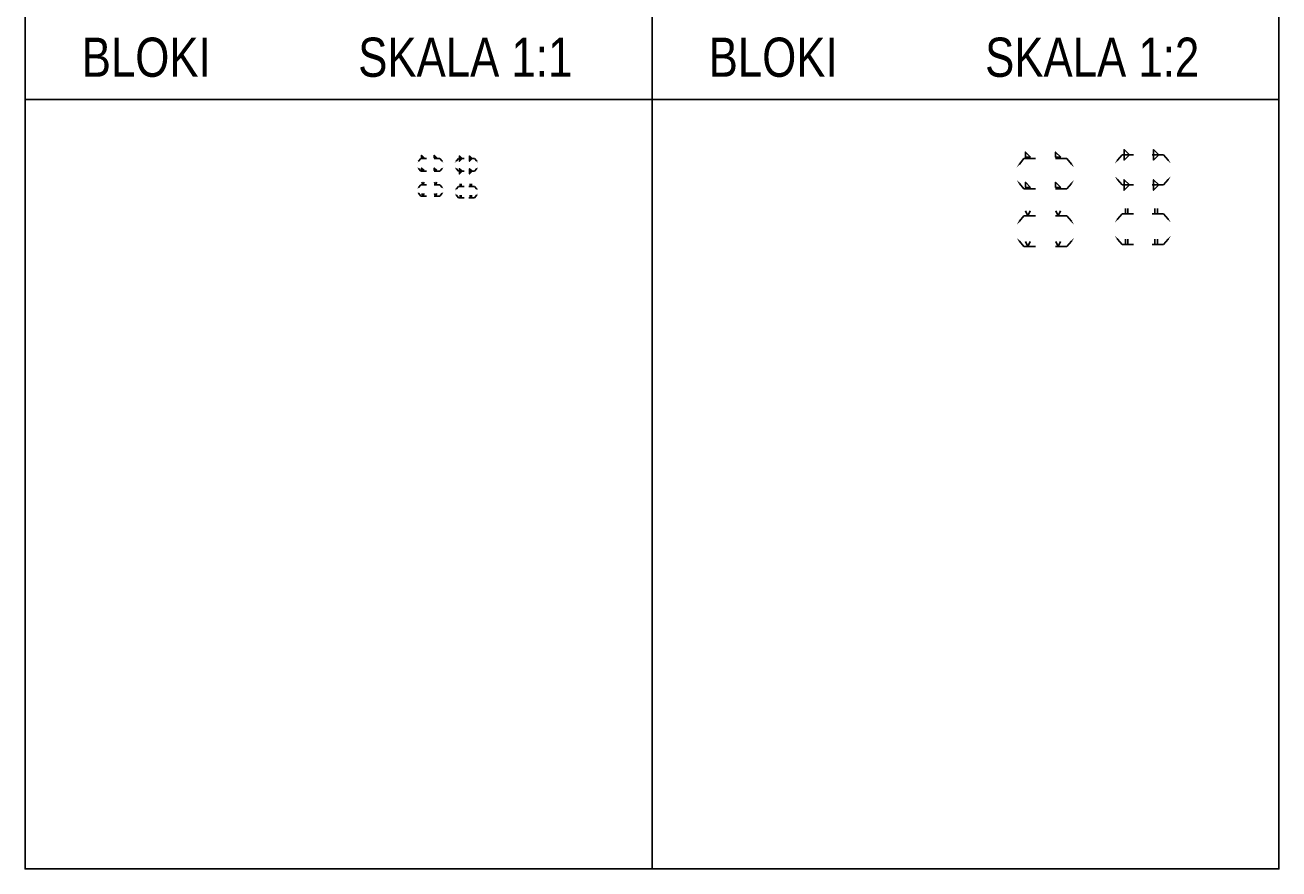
# Model space of a CAD drawing. Header units: millimetres. Extents: x -13852 to 21557, y -10038 to 8820.
# Tile 2 of 42: x -13852 to -12891, y 7509 to 8155. Entities that reach past the tile are written whole.
import ezdxf
from ezdxf import colors
from ezdxf.entities.mleader import LeaderData, LeaderLine
from ezdxf.math import Vec2, Vec3

# ---------------------------------------------------------------- set-up
doc = ezdxf.new("R2010")
doc.units = ezdxf.units.MM
doc.layers.add('DIM', color=243, linetype='Continuous')
doc.styles.add('ARIAL', font='arial.ttf')
doc.styles.get("Standard").update_dxf_attribs({"font": 'arial.ttf'})

msp = doc.modelspace()

# ---------------------------------------------------------------- linework, layer by layer
at = {"layer": 'DIM'}
for p, q in [((-13851.621, 8097.993), (-13371.501, 8097.993)), ((-13371.501, 8097.993), (-12891.381, 8097.993)), ((-13546.983, 8032.858), (-13547.884, 8034.858)), ((-13546.983, 8032.858), (-13546.082, 8034.858)), ((-13537.227, 8032.858), (-13538.127, 8034.858)), ((-13537.227, 8032.858), (-13536.326, 8034.858)), ((-13518.46, 8031.569), (-13518.46, 8033.569)), ((-13517.559, 8031.569), (-13517.559, 8033.569)), ((-13510.708, 8031.569), (-13510.708, 8033.569)), ((-13509.807, 8031.569), (-13509.807, 8033.569)), ((-13546.983, 8024.186), (-13547.884, 8026.186)), ((-13546.983, 8024.186), (-13546.082, 8026.186)), ((-13537.227, 8024.186), (-13538.127, 8026.186)), ((-13537.227, 8024.186), (-13536.326, 8026.186)), ((-13518.46, 8022.897), (-13518.46, 8024.897)), ((-13517.559, 8022.897), (-13517.559, 8024.897)), ((-13510.708, 8022.897), (-13510.708, 8024.897)), ((-13509.807, 8022.897), (-13509.807, 8024.897)), ((-13083.579, 8008.968), (-13085.381, 8012.968)), ((-13083.579, 8008.968), (-13081.777, 8012.968)), ((-13060.435, 8008.968), (-13062.237, 8012.968)), ((-13060.435, 8008.968), (-13058.633, 8012.968)), ((-13008.842, 8010.59), (-13008.842, 8014.59)), ((-13007.041, 8010.59), (-13007.041, 8014.59)), ((-12986.299, 8010.59), (-12986.299, 8014.59)), ((-12984.497, 8010.59), (-12984.497, 8014.59)), ((-13083.579, 7985.415), (-13085.381, 7989.415)), ((-13083.579, 7985.415), (-13081.777, 7989.415)), ((-13060.435, 7985.415), (-13062.237, 7989.415)), ((-13060.435, 7985.415), (-13058.633, 7989.415)), ((-13008.842, 7987.037), (-13008.842, 7991.037)), ((-13007.041, 7987.037), (-13007.041, 7991.037)), ((-12986.299, 7987.037), (-12986.299, 7991.037)), ((-12984.497, 7987.037), (-12984.497, 7991.037))]:
    msp.add_line(p, q, dxfattribs=at)
for points in [[(-13851.621, 8164.194), (-13371.501, 8164.194), (-13371.501, 7508.803), (-13851.621, 7508.803)], [(-13371.501, 8164.194), (-12891.381, 8164.194), (-12891.381, 7508.803), (-13371.501, 7508.803)]]:
    msp.add_lwpolyline(points, close=True, dxfattribs=at)
for points in [[(-13081.553, 8053.889), (-13085.553, 8053.889), (-13085.553, 8057.889), (-13081.553, 8053.889)], [(-13058.409, 8053.889), (-13062.409, 8053.889), (-13062.409, 8057.889), (-13058.409, 8053.889)], [(-13005.932, 8055.766), (-13009.932, 8055.766), (-13009.932, 8059.766), (-13005.932, 8055.766)], [(-12983.389, 8055.766), (-12987.389, 8055.766), (-12987.389, 8059.766), (-12983.389, 8055.766)], [(-13545.97, 8053.372), (-13547.97, 8053.372), (-13547.97, 8055.372), (-13545.97, 8053.372)], [(-13536.213, 8053.372), (-13538.213, 8053.372), (-13538.213, 8055.372), (-13536.213, 8053.372)], [(-13517.005, 8052.856), (-13519.005, 8052.856), (-13519.005, 8054.856), (-13517.005, 8052.856)], [(-13517.005, 8052.856), (-13519.005, 8052.856), (-13519.005, 8050.856), (-13517.005, 8052.856)], [(-13509.253, 8052.856), (-13511.253, 8052.856), (-13511.253, 8054.856), (-13509.253, 8052.856)], [(-13509.253, 8052.856), (-13511.253, 8052.856), (-13511.253, 8050.856), (-13509.253, 8052.856)], [(-13005.932, 8055.766), (-13009.932, 8055.766), (-13009.932, 8051.766), (-13005.932, 8055.766)], [(-12983.389, 8055.766), (-12987.389, 8055.766), (-12987.389, 8051.766), (-12983.389, 8055.766)], [(-13545.97, 8043.614), (-13547.97, 8043.614), (-13547.97, 8045.614), (-13545.97, 8043.614)], [(-13536.213, 8043.614), (-13538.213, 8043.614), (-13538.213, 8045.614), (-13536.213, 8043.614)], [(-13517.005, 8043.097), (-13519.005, 8043.097), (-13519.005, 8045.097), (-13517.005, 8043.097)], [(-13517.005, 8043.097), (-13519.005, 8043.097), (-13519.005, 8041.097), (-13517.005, 8043.097)], [(-13509.253, 8043.097), (-13511.253, 8043.097), (-13511.253, 8045.097), (-13509.253, 8043.097)], [(-13509.253, 8043.097), (-13511.253, 8043.097), (-13511.253, 8041.097), (-13509.253, 8043.097)], [(-13081.553, 8030.771), (-13085.553, 8030.771), (-13085.553, 8034.771), (-13081.553, 8030.771)], [(-13058.409, 8030.771), (-13062.409, 8030.771), (-13062.409, 8034.771), (-13058.409, 8030.771)], [(-13005.932, 8032.648), (-13009.932, 8032.648), (-13009.932, 8036.648), (-13005.932, 8032.648)], [(-13005.932, 8032.648), (-13009.932, 8032.648), (-13009.932, 8028.648), (-13005.932, 8032.648)], [(-12983.389, 8032.648), (-12987.389, 8032.648), (-12987.389, 8036.648), (-12983.389, 8032.648)], [(-12983.389, 8032.648), (-12987.389, 8032.648), (-12987.389, 8028.648), (-12983.389, 8032.648)]]:
    msp.add_lwpolyline(points, dxfattribs=at)

# ---------------------------------------------------------------- texts
at = {"style": 'ARIAL', "width": 0.8}
for s, p in [('BLOKI', (-13808.215, 8115.511)), ('SKALA 1:1', (-13596.507, 8115.511)), ('BLOKI', (-13328.095, 8115.511)), ('SKALA 1:2', (-13116.387, 8115.511))]:
    msp.add_text(s, height=30, dxfattribs=at).set_placement(p)

# ---------------------------------------------------------------- leaders
at = {"layer": 'DIM'}
ml = msp.add_multileader_mtext('Standard', dxfattribs=at)
ml.set_content('')
ml.set_leader_properties(color=256, linetype='ByLayer', lineweight=-1)
ml.build(insert=Vec2(0, 0))
ml.multileader.update_dxf_attribs({"has_dogleg": 0, "text_right_attachment_type": 6, "dogleg_length": 0, "arrow_head_size": 1.6})
ctx = ml.context
ctx.base_point, ctx.char_height, ctx.arrow_head_size, ctx.landing_gap_size, ctx.plane_origin, ctx.plane_x_axis, ctx.plane_y_axis = Vec3(-13544.098, 8052.856), 0.018, 1.6, 0.009, Vec3(-13553.87, 8048.65), Vec3(1, 0, 0), Vec3(0, 1, 0)
ctx.right_attachment = 6
notes = []
notes.append((ctx, [(0, (1, 1, 0), (-13544.098, 8052.856), (1, 0), 0, [(0, [(-13551.267, 8049.544), (-13548.509, 8052.856)], 0, [])])]))
ctx.mtext, ml.multileader.dxf.content_type = None, 0
ml = msp.add_multileader_mtext('Standard', dxfattribs=at)
ml.set_content('')
ml.set_leader_properties(color=256, linetype='ByLayer', lineweight=-1)
ml.build(insert=Vec2(0, 0))
ml.multileader.update_dxf_attribs({"has_dogleg": 0, "text_right_attachment_type": 6, "dogleg_length": 0, "arrow_head_size": 1.6})
ctx = ml.context
ctx.base_point, ctx.char_height, ctx.arrow_head_size, ctx.landing_gap_size, ctx.plane_origin, ctx.plane_x_axis, ctx.plane_y_axis = Vec3(-13538.31, 8052.856), 0.018, 1.6, 0.009, Vec3(-13528.537, 8048.65), Vec3(1, 0, 0), Vec3(0, 1, 0)
ctx.right_attachment = 6
notes.append((ctx, [(0, (1, 1, 0), (-13538.31, 8052.856), (1, 0), 0, [(0, [(-13531.141, 8049.544), (-13533.898, 8052.856)], 0, [])])]))
ctx.mtext, ml.multileader.dxf.content_type = None, 0
ml = msp.add_multileader_mtext('Standard', dxfattribs=at)
ml.set_content('')
ml.set_leader_properties(color=256, linetype='ByLayer', lineweight=-1)
ml.build(insert=Vec2(0, 0))
ml.multileader.update_dxf_attribs({"has_dogleg": 0, "text_right_attachment_type": 6, "dogleg_length": 0, "arrow_head_size": 1.6})
ctx = ml.context
ctx.base_point, ctx.char_height, ctx.arrow_head_size, ctx.landing_gap_size, ctx.plane_origin, ctx.plane_x_axis, ctx.plane_y_axis = Vec3(-13515.377, 8052.856), 0.018, 1.6, 0.009, Vec3(-13525.149, 8048.65), Vec3(1, 0, 0), Vec3(0, 1, 0)
ctx.right_attachment = 6
notes.append((ctx, [(0, (1, 1, 0), (-13515.377, 8052.856), (1, 0), 0, [(0, [(-13522.546, 8049.544), (-13519.788, 8052.856)], 0, [])])]))
ctx.mtext, ml.multileader.dxf.content_type = None, 0
ml = msp.add_multileader_mtext('Standard', dxfattribs=at)
ml.set_content('')
ml.set_leader_properties(color=256, linetype='ByLayer', lineweight=-1)
ml.build(insert=Vec2(0, 0))
ml.multileader.update_dxf_attribs({"has_dogleg": 0, "text_right_attachment_type": 6, "dogleg_length": 0, "arrow_head_size": 1.6})
ctx = ml.context
ctx.base_point, ctx.char_height, ctx.arrow_head_size, ctx.landing_gap_size, ctx.plane_origin, ctx.plane_x_axis, ctx.plane_y_axis = Vec3(-13511.811, 8052.856), 0.018, 1.6, 0.009, Vec3(-13502.039, 8048.65), Vec3(1, 0, 0), Vec3(0, 1, 0)
ctx.right_attachment = 6
notes.append((ctx, [(0, (1, 1, 0), (-13511.811, 8052.856), (1, 0), 0, [(0, [(-13504.642, 8049.544), (-13507.4, 8052.856)], 0, [])])]))
ctx.mtext, ml.multileader.dxf.content_type = None, 0
ml = msp.add_multileader_mtext('Standard', dxfattribs=at)
ml.set_content('')
ml.set_leader_properties(color=256, linetype='ByLayer', lineweight=-1)
ml.build(insert=Vec2(0, 0))
ml.multileader.update_dxf_attribs({"has_dogleg": 0, "text_right_attachment_type": 6, "dogleg_length": 0, "arrow_head_size": 3.2})
ctx = ml.context
ctx.base_point, ctx.char_height, ctx.arrow_head_size, ctx.landing_gap_size, ctx.plane_origin, ctx.plane_x_axis, ctx.plane_y_axis = Vec3(-13077.81, 8052.856), 0.036, 3.2, 0.018, Vec3(-13097.354, 8044.444), Vec3(1, 0, 0), Vec3(0, 1, 0)
ctx.right_attachment = 6
notes.append((ctx, [(0, (1, 1, 0), (-13077.81, 8052.856), (1, 0), 0, [(0, [(-13092.148, 8046.232), (-13086.632, 8052.856)], 0, [])])]))
ctx.mtext, ml.multileader.dxf.content_type = None, 0
ml = msp.add_multileader_mtext('Standard', dxfattribs=at)
ml.set_content('')
ml.set_leader_properties(color=256, linetype='ByLayer', lineweight=-1)
ml.build(insert=Vec2(0, 0))
ml.multileader.update_dxf_attribs({"has_dogleg": 0, "text_right_attachment_type": 6, "dogleg_length": 0, "arrow_head_size": 3.2})
ctx = ml.context
ctx.base_point, ctx.char_height, ctx.arrow_head_size, ctx.landing_gap_size, ctx.plane_origin, ctx.plane_x_axis, ctx.plane_y_axis = Vec3(-13062.601, 8052.856), 0.036, 3.2, 0.018, Vec3(-13043.056, 8044.444), Vec3(1, 0, 0), Vec3(0, 1, 0)
ctx.right_attachment = 6
notes.append((ctx, [(0, (1, 1, 0), (-13062.601, 8052.856), (1, 0), 0, [(0, [(-13048.263, 8046.232), (-13053.779, 8052.856)], 0, [])])]))
ctx.mtext, ml.multileader.dxf.content_type = None, 0
ml = msp.add_multileader_mtext('Standard', dxfattribs=at)
ml.set_content('')
ml.set_leader_properties(color=256, linetype='ByLayer', lineweight=-1)
ml.build(insert=Vec2(0, 0))
ml.multileader.update_dxf_attribs({"has_dogleg": 0, "text_right_attachment_type": 6, "dogleg_length": 0, "arrow_head_size": 3.2})
ctx = ml.context
ctx.base_point, ctx.char_height, ctx.arrow_head_size, ctx.landing_gap_size, ctx.plane_origin, ctx.plane_x_axis, ctx.plane_y_axis = Vec3(-13002.676, 8055.766), 0.036, 3.2, 0.018, Vec3(-13022.221, 8047.354), Vec3(1, 0, 0), Vec3(0, 1, 0)
ctx.right_attachment = 6
notes.append((ctx, [(0, (1, 1, 0), (-13002.676, 8055.766), (1, 0), 0, [(0, [(-13017.014, 8049.143), (-13011.499, 8055.766)], 0, [])])]))
ctx.mtext, ml.multileader.dxf.content_type = None, 0
ml = msp.add_multileader_mtext('Standard', dxfattribs=at)
ml.set_content('')
ml.set_leader_properties(color=256, linetype='ByLayer', lineweight=-1)
ml.build(insert=Vec2(0, 0))
ml.multileader.update_dxf_attribs({"has_dogleg": 0, "text_right_attachment_type": 6, "dogleg_length": 0, "arrow_head_size": 3.2})
ctx = ml.context
ctx.base_point, ctx.char_height, ctx.arrow_head_size, ctx.landing_gap_size, ctx.plane_origin, ctx.plane_x_axis, ctx.plane_y_axis = Vec3(-12988.505, 8055.766), 0.036, 3.2, 0.018, Vec3(-12968.961, 8047.354), Vec3(1, 0, 0), Vec3(0, 1, 0)
ctx.right_attachment = 6
notes.append((ctx, [(0, (1, 1, 0), (-12988.505, 8055.766), (1, 0), 0, [(0, [(-12974.167, 8049.143), (-12979.683, 8055.766)], 0, [])])]))
ctx.mtext, ml.multileader.dxf.content_type = None, 0
ml = msp.add_multileader_mtext('Standard', dxfattribs=at)
ml.set_content('')
ml.set_leader_properties(color=256, linetype='ByLayer', lineweight=-1)
ml.build(insert=Vec2(0, 0))
ml.multileader.update_dxf_attribs({"has_dogleg": 0, "text_right_attachment_type": 6, "dogleg_length": 0, "arrow_head_size": 1.6})
ctx = ml.context
ctx.base_point, ctx.char_height, ctx.arrow_head_size, ctx.landing_gap_size, ctx.plane_origin, ctx.plane_x_axis, ctx.plane_y_axis = Vec3(-13544.098, 8043.097), 0.018, 1.6, 0.009, Vec3(-13553.87, 8047.303), Vec3(1, 0, 0), Vec3(0, 1, 0)
ctx.right_attachment = 6
notes.append((ctx, [(0, (1, 1, 0), (-13544.098, 8043.097), (1, 0), 0, [(0, [(-13551.267, 8046.409), (-13548.509, 8043.097)], 0, [])])]))
ctx.mtext, ml.multileader.dxf.content_type = None, 0
ml = msp.add_multileader_mtext('Standard', dxfattribs=at)
ml.set_content('')
ml.set_leader_properties(color=256, linetype='ByLayer', lineweight=-1)
ml.build(insert=Vec2(0, 0))
ml.multileader.update_dxf_attribs({"has_dogleg": 0, "text_right_attachment_type": 6, "dogleg_length": 0, "arrow_head_size": 1.6})
ctx = ml.context
ctx.base_point, ctx.char_height, ctx.arrow_head_size, ctx.landing_gap_size, ctx.plane_origin, ctx.plane_x_axis, ctx.plane_y_axis = Vec3(-13538.31, 8043.097), 0.018, 1.6, 0.009, Vec3(-13528.537, 8047.303), Vec3(1, 0, 0), Vec3(0, 1, 0)
ctx.right_attachment = 6
notes.append((ctx, [(0, (1, 1, 0), (-13538.31, 8043.097), (1, 0), 0, [(0, [(-13531.141, 8046.409), (-13533.898, 8043.097)], 0, [])])]))
ctx.mtext, ml.multileader.dxf.content_type = None, 0
ml = msp.add_multileader_mtext('Standard', dxfattribs=at)
ml.set_content('')
ml.set_leader_properties(color=256, linetype='ByLayer', lineweight=-1)
ml.build(insert=Vec2(0, 0))
ml.multileader.update_dxf_attribs({"has_dogleg": 0, "text_right_attachment_type": 6, "dogleg_length": 0, "arrow_head_size": 1.6})
ctx = ml.context
ctx.base_point, ctx.char_height, ctx.arrow_head_size, ctx.landing_gap_size, ctx.plane_origin, ctx.plane_x_axis, ctx.plane_y_axis = Vec3(-13515.377, 8043.097), 0.018, 1.6, 0.009, Vec3(-13525.149, 8047.303), Vec3(1, 0, 0), Vec3(0, 1, 0)
ctx.right_attachment = 6
notes.append((ctx, [(0, (1, 1, 0), (-13515.377, 8043.097), (1, 0), 0, [(0, [(-13522.546, 8046.409), (-13519.788, 8043.097)], 0, [])])]))
ctx.mtext, ml.multileader.dxf.content_type = None, 0
ml = msp.add_multileader_mtext('Standard', dxfattribs=at)
ml.set_content('')
ml.set_leader_properties(color=256, linetype='ByLayer', lineweight=-1)
ml.build(insert=Vec2(0, 0))
ml.multileader.update_dxf_attribs({"has_dogleg": 0, "text_right_attachment_type": 6, "dogleg_length": 0, "arrow_head_size": 1.6})
ctx = ml.context
ctx.base_point, ctx.char_height, ctx.arrow_head_size, ctx.landing_gap_size, ctx.plane_origin, ctx.plane_x_axis, ctx.plane_y_axis = Vec3(-13511.811, 8043.097), 0.018, 1.6, 0.009, Vec3(-13502.039, 8047.303), Vec3(1, 0, 0), Vec3(0, 1, 0)
ctx.right_attachment = 6
notes.append((ctx, [(0, (1, 1, 0), (-13511.811, 8043.097), (1, 0), 0, [(0, [(-13504.642, 8046.409), (-13507.4, 8043.097)], 0, [])])]))
ctx.mtext, ml.multileader.dxf.content_type = None, 0
ml = msp.add_multileader_mtext('Standard', dxfattribs=at)
ml.set_content('')
ml.set_leader_properties(color=256, linetype='ByLayer', lineweight=-1)
ml.build(insert=Vec2(0, 0))
ml.multileader.update_dxf_attribs({"has_dogleg": 0, "text_right_attachment_type": 6, "dogleg_length": 0, "arrow_head_size": 3.2})
ctx = ml.context
ctx.base_point, ctx.char_height, ctx.arrow_head_size, ctx.landing_gap_size, ctx.plane_origin, ctx.plane_x_axis, ctx.plane_y_axis = Vec3(-13002.676, 8032.648), 0.036, 3.2, 0.018, Vec3(-13022.221, 8041.06), Vec3(1, 0, 0), Vec3(0, 1, 0)
ctx.right_attachment = 6
notes.append((ctx, [(0, (1, 1, 0), (-13002.676, 8032.648), (1, 0), 0, [(0, [(-13017.014, 8039.272), (-13011.499, 8032.648)], 0, [])])]))
ctx.mtext, ml.multileader.dxf.content_type = None, 0
ml = msp.add_multileader_mtext('Standard', dxfattribs=at)
ml.set_content('')
ml.set_leader_properties(color=256, linetype='ByLayer', lineweight=-1)
ml.build(insert=Vec2(0, 0))
ml.multileader.update_dxf_attribs({"has_dogleg": 0, "text_right_attachment_type": 6, "dogleg_length": 0, "arrow_head_size": 3.2})
ctx = ml.context
ctx.base_point, ctx.char_height, ctx.arrow_head_size, ctx.landing_gap_size, ctx.plane_origin, ctx.plane_x_axis, ctx.plane_y_axis = Vec3(-12988.505, 8032.648), 0.036, 3.2, 0.018, Vec3(-12968.961, 8041.06), Vec3(1, 0, 0), Vec3(0, 1, 0)
ctx.right_attachment = 6
notes.append((ctx, [(0, (1, 1, 0), (-12988.505, 8032.648), (1, 0), 0, [(0, [(-12974.167, 8039.272), (-12979.683, 8032.648)], 0, [])])]))
ctx.mtext, ml.multileader.dxf.content_type = None, 0
ml = msp.add_multileader_mtext('Standard', dxfattribs=at)
ml.set_content('')
ml.set_leader_properties(color=256, linetype='ByLayer', lineweight=-1)
ml.build(insert=Vec2(0, 0))
ml.multileader.update_dxf_attribs({"has_dogleg": 0, "text_right_attachment_type": 6, "dogleg_length": 0, "arrow_head_size": 1.6})
ctx = ml.context
ctx.base_point, ctx.char_height, ctx.arrow_head_size, ctx.landing_gap_size, ctx.plane_origin, ctx.plane_x_axis, ctx.plane_y_axis = Vec3(-13544.098, 8032.858), 0.018, 1.6, 0.009, Vec3(-13553.87, 8028.652), Vec3(1, 0, 0), Vec3(0, 1, 0)
ctx.right_attachment = 6
notes.append((ctx, [(0, (1, 1, 0), (-13544.098, 8032.858), (1, 0), 0, [(0, [(-13551.267, 8029.546), (-13548.509, 8032.858)], 0, [])])]))
ctx.mtext, ml.multileader.dxf.content_type = None, 0
ml = msp.add_multileader_mtext('Standard', dxfattribs=at)
ml.set_content('')
ml.set_leader_properties(color=256, linetype='ByLayer', lineweight=-1)
ml.build(insert=Vec2(0, 0))
ml.multileader.update_dxf_attribs({"has_dogleg": 0, "text_right_attachment_type": 6, "dogleg_length": 0, "arrow_head_size": 1.6})
ctx = ml.context
ctx.base_point, ctx.char_height, ctx.arrow_head_size, ctx.landing_gap_size, ctx.plane_origin, ctx.plane_x_axis, ctx.plane_y_axis = Vec3(-13538.31, 8032.858), 0.018, 1.6, 0.009, Vec3(-13528.537, 8028.652), Vec3(1, 0, 0), Vec3(0, 1, 0)
ctx.right_attachment = 6
notes.append((ctx, [(0, (1, 1, 0), (-13538.31, 8032.858), (1, 0), 0, [(0, [(-13531.141, 8029.546), (-13533.898, 8032.858)], 0, [])])]))
ctx.mtext, ml.multileader.dxf.content_type = None, 0
ml = msp.add_multileader_mtext('Standard', dxfattribs=at)
ml.set_content('')
ml.set_leader_properties(color=256, linetype='ByLayer', lineweight=-1)
ml.build(insert=Vec2(0, 0))
ml.multileader.update_dxf_attribs({"has_dogleg": 0, "text_right_attachment_type": 6, "dogleg_length": 0, "arrow_head_size": 1.6})
ctx = ml.context
ctx.base_point, ctx.char_height, ctx.arrow_head_size, ctx.landing_gap_size, ctx.plane_origin, ctx.plane_x_axis, ctx.plane_y_axis = Vec3(-13515.377, 8031.569), 0.018, 1.6, 0.009, Vec3(-13525.149, 8027.363), Vec3(1, 0, 0), Vec3(0, 1, 0)
ctx.right_attachment = 6
notes.append((ctx, [(0, (1, 1, 0), (-13515.377, 8031.569), (1, 0), 0, [(0, [(-13522.546, 8028.258), (-13519.788, 8031.569)], 0, [])])]))
ctx.mtext, ml.multileader.dxf.content_type = None, 0
ml = msp.add_multileader_mtext('Standard', dxfattribs=at)
ml.set_content('')
ml.set_leader_properties(color=256, linetype='ByLayer', lineweight=-1)
ml.build(insert=Vec2(0, 0))
ml.multileader.update_dxf_attribs({"has_dogleg": 0, "text_right_attachment_type": 6, "dogleg_length": 0, "arrow_head_size": 1.6})
ctx = ml.context
ctx.base_point, ctx.char_height, ctx.arrow_head_size, ctx.landing_gap_size, ctx.plane_origin, ctx.plane_x_axis, ctx.plane_y_axis = Vec3(-13511.811, 8031.569), 0.018, 1.6, 0.009, Vec3(-13502.039, 8027.363), Vec3(1, 0, 0), Vec3(0, 1, 0)
ctx.right_attachment = 6
notes.append((ctx, [(0, (1, 1, 0), (-13511.811, 8031.569), (1, 0), 0, [(0, [(-13504.642, 8028.258), (-13507.4, 8031.569)], 0, [])])]))
ctx.mtext, ml.multileader.dxf.content_type = None, 0
ml = msp.add_multileader_mtext('Standard', dxfattribs=at)
ml.set_content('')
ml.set_leader_properties(color=256, linetype='ByLayer', lineweight=-1)
ml.build(insert=Vec2(0, 0))
ml.multileader.update_dxf_attribs({"has_dogleg": 0, "text_right_attachment_type": 6, "dogleg_length": 0, "arrow_head_size": 3.2})
ctx = ml.context
ctx.base_point, ctx.char_height, ctx.arrow_head_size, ctx.landing_gap_size, ctx.plane_origin, ctx.plane_x_axis, ctx.plane_y_axis = Vec3(-13077.81, 8029.738), 0.036, 3.2, 0.018, Vec3(-13097.354, 8038.15), Vec3(1, 0, 0), Vec3(0, 1, 0)
ctx.right_attachment = 6
notes.append((ctx, [(0, (1, 1, 0), (-13077.81, 8029.738), (1, 0), 0, [(0, [(-13092.148, 8036.361), (-13086.632, 8029.738)], 0, [])])]))
ctx.mtext, ml.multileader.dxf.content_type = None, 0
ml = msp.add_multileader_mtext('Standard', dxfattribs=at)
ml.set_content('')
ml.set_leader_properties(color=256, linetype='ByLayer', lineweight=-1)
ml.build(insert=Vec2(0, 0))
ml.multileader.update_dxf_attribs({"has_dogleg": 0, "text_right_attachment_type": 6, "dogleg_length": 0, "arrow_head_size": 3.2})
ctx = ml.context
ctx.base_point, ctx.char_height, ctx.arrow_head_size, ctx.landing_gap_size, ctx.plane_origin, ctx.plane_x_axis, ctx.plane_y_axis = Vec3(-13062.601, 8029.738), 0.036, 3.2, 0.018, Vec3(-13043.056, 8038.15), Vec3(1, 0, 0), Vec3(0, 1, 0)
ctx.right_attachment = 6
notes.append((ctx, [(0, (1, 1, 0), (-13062.601, 8029.738), (1, 0), 0, [(0, [(-13048.263, 8036.361), (-13053.779, 8029.738)], 0, [])])]))
ctx.mtext, ml.multileader.dxf.content_type = None, 0
ml = msp.add_multileader_mtext('Standard', dxfattribs=at)
ml.set_content('')
ml.set_leader_properties(color=256, linetype='ByLayer', lineweight=-1)
ml.build(insert=Vec2(0, 0))
ml.multileader.update_dxf_attribs({"has_dogleg": 0, "text_right_attachment_type": 6, "dogleg_length": 0, "arrow_head_size": 1.6})
ctx = ml.context
ctx.base_point, ctx.char_height, ctx.arrow_head_size, ctx.landing_gap_size, ctx.plane_origin, ctx.plane_x_axis, ctx.plane_y_axis = Vec3(-13544.098, 8024.186), 0.018, 1.6, 0.009, Vec3(-13553.87, 8028.392), Vec3(1, 0, 0), Vec3(0, 1, 0)
ctx.right_attachment = 6
notes.append((ctx, [(0, (1, 1, 0), (-13544.098, 8024.186), (1, 0), 0, [(0, [(-13551.267, 8027.498), (-13548.509, 8024.186)], 0, [])])]))
ctx.mtext, ml.multileader.dxf.content_type = None, 0
ml = msp.add_multileader_mtext('Standard', dxfattribs=at)
ml.set_content('')
ml.set_leader_properties(color=256, linetype='ByLayer', lineweight=-1)
ml.build(insert=Vec2(0, 0))
ml.multileader.update_dxf_attribs({"has_dogleg": 0, "text_right_attachment_type": 6, "dogleg_length": 0, "arrow_head_size": 1.6})
ctx = ml.context
ctx.base_point, ctx.char_height, ctx.arrow_head_size, ctx.landing_gap_size, ctx.plane_origin, ctx.plane_x_axis, ctx.plane_y_axis = Vec3(-13538.31, 8024.186), 0.018, 1.6, 0.009, Vec3(-13528.537, 8028.392), Vec3(1, 0, 0), Vec3(0, 1, 0)
ctx.right_attachment = 6
notes.append((ctx, [(0, (1, 1, 0), (-13538.31, 8024.186), (1, 0), 0, [(0, [(-13531.141, 8027.498), (-13533.898, 8024.186)], 0, [])])]))
ctx.mtext, ml.multileader.dxf.content_type = None, 0
ml = msp.add_multileader_mtext('Standard', dxfattribs=at)
ml.set_content('')
ml.set_leader_properties(color=256, linetype='ByLayer', lineweight=-1)
ml.build(insert=Vec2(0, 0))
ml.multileader.update_dxf_attribs({"has_dogleg": 0, "text_right_attachment_type": 6, "dogleg_length": 0, "arrow_head_size": 1.6})
ctx = ml.context
ctx.base_point, ctx.char_height, ctx.arrow_head_size, ctx.landing_gap_size, ctx.plane_origin, ctx.plane_x_axis, ctx.plane_y_axis = Vec3(-13515.377, 8022.897), 0.018, 1.6, 0.009, Vec3(-13525.149, 8027.103), Vec3(1, 0, 0), Vec3(0, 1, 0)
ctx.right_attachment = 6
notes.append((ctx, [(0, (1, 1, 0), (-13515.377, 8022.897), (1, 0), 0, [(0, [(-13522.546, 8026.209), (-13519.788, 8022.897)], 0, [])])]))
ctx.mtext, ml.multileader.dxf.content_type = None, 0
ml = msp.add_multileader_mtext('Standard', dxfattribs=at)
ml.set_content('')
ml.set_leader_properties(color=256, linetype='ByLayer', lineweight=-1)
ml.build(insert=Vec2(0, 0))
ml.multileader.update_dxf_attribs({"has_dogleg": 0, "text_right_attachment_type": 6, "dogleg_length": 0, "arrow_head_size": 1.6})
ctx = ml.context
ctx.base_point, ctx.char_height, ctx.arrow_head_size, ctx.landing_gap_size, ctx.plane_origin, ctx.plane_x_axis, ctx.plane_y_axis = Vec3(-13511.811, 8022.897), 0.018, 1.6, 0.009, Vec3(-13502.039, 8027.103), Vec3(1, 0, 0), Vec3(0, 1, 0)
ctx.right_attachment = 6
notes.append((ctx, [(0, (1, 1, 0), (-13511.811, 8022.897), (1, 0), 0, [(0, [(-13504.642, 8026.209), (-13507.4, 8022.897)], 0, [])])]))
ctx.mtext, ml.multileader.dxf.content_type = None, 0
ml = msp.add_multileader_mtext('Standard', dxfattribs=at)
ml.set_content('')
ml.set_leader_properties(color=256, linetype='ByLayer', lineweight=-1)
ml.build(insert=Vec2(0, 0))
ml.multileader.update_dxf_attribs({"has_dogleg": 0, "text_right_attachment_type": 6, "dogleg_length": 0, "arrow_head_size": 3.2})
ctx = ml.context
ctx.base_point, ctx.char_height, ctx.arrow_head_size, ctx.landing_gap_size, ctx.plane_origin, ctx.plane_x_axis, ctx.plane_y_axis = Vec3(-13077.81, 8008.968), 0.036, 3.2, 0.018, Vec3(-13097.354, 8000.556), Vec3(1, 0, 0), Vec3(0, 1, 0)
ctx.right_attachment = 6
notes.append((ctx, [(0, (1, 1, 0), (-13077.81, 8008.968), (1, 0), 0, [(0, [(-13092.148, 8002.345), (-13086.632, 8008.968)], 0, [])])]))
ctx.mtext, ml.multileader.dxf.content_type = None, 0
ml = msp.add_multileader_mtext('Standard', dxfattribs=at)
ml.set_content('')
ml.set_leader_properties(color=256, linetype='ByLayer', lineweight=-1)
ml.build(insert=Vec2(0, 0))
ml.multileader.update_dxf_attribs({"has_dogleg": 0, "text_right_attachment_type": 6, "dogleg_length": 0, "arrow_head_size": 3.2})
ctx = ml.context
ctx.base_point, ctx.char_height, ctx.arrow_head_size, ctx.landing_gap_size, ctx.plane_origin, ctx.plane_x_axis, ctx.plane_y_axis = Vec3(-13062.601, 8008.968), 0.036, 3.2, 0.018, Vec3(-13043.056, 8000.556), Vec3(1, 0, 0), Vec3(0, 1, 0)
ctx.right_attachment = 6
notes.append((ctx, [(0, (1, 1, 0), (-13062.601, 8008.968), (1, 0), 0, [(0, [(-13048.263, 8002.345), (-13053.779, 8008.968)], 0, [])])]))
ctx.mtext, ml.multileader.dxf.content_type = None, 0
ml = msp.add_multileader_mtext('Standard', dxfattribs=at)
ml.set_content('')
ml.set_leader_properties(color=256, linetype='ByLayer', lineweight=-1)
ml.build(insert=Vec2(0, 0))
ml.multileader.update_dxf_attribs({"has_dogleg": 0, "text_right_attachment_type": 6, "dogleg_length": 0, "arrow_head_size": 3.2})
ctx = ml.context
ctx.base_point, ctx.char_height, ctx.arrow_head_size, ctx.landing_gap_size, ctx.plane_origin, ctx.plane_x_axis, ctx.plane_y_axis = Vec3(-13002.676, 8010.59), 0.036, 3.2, 0.018, Vec3(-13022.221, 8002.178), Vec3(1, 0, 0), Vec3(0, 1, 0)
ctx.right_attachment = 6
notes.append((ctx, [(0, (1, 1, 0), (-13002.676, 8010.59), (1, 0), 0, [(0, [(-13017.014, 8003.966), (-13011.499, 8010.59)], 0, [])])]))
ctx.mtext, ml.multileader.dxf.content_type = None, 0
ml = msp.add_multileader_mtext('Standard', dxfattribs=at)
ml.set_content('')
ml.set_leader_properties(color=256, linetype='ByLayer', lineweight=-1)
ml.build(insert=Vec2(0, 0))
ml.multileader.update_dxf_attribs({"has_dogleg": 0, "text_right_attachment_type": 6, "dogleg_length": 0, "arrow_head_size": 3.2})
ctx = ml.context
ctx.base_point, ctx.char_height, ctx.arrow_head_size, ctx.landing_gap_size, ctx.plane_origin, ctx.plane_x_axis, ctx.plane_y_axis = Vec3(-12988.505, 8010.59), 0.036, 3.2, 0.018, Vec3(-12968.961, 8002.178), Vec3(1, 0, 0), Vec3(0, 1, 0)
ctx.right_attachment = 6
notes.append((ctx, [(0, (1, 1, 0), (-12988.505, 8010.59), (1, 0), 0, [(0, [(-12974.167, 8003.966), (-12979.683, 8010.59)], 0, [])])]))
ctx.mtext, ml.multileader.dxf.content_type = None, 0
ml = msp.add_multileader_mtext('Standard', dxfattribs=at)
ml.set_content('')
ml.set_leader_properties(color=256, linetype='ByLayer', lineweight=-1)
ml.build(insert=Vec2(0, 0))
ml.multileader.update_dxf_attribs({"has_dogleg": 0, "text_right_attachment_type": 6, "dogleg_length": 0, "arrow_head_size": 3.2})
ctx = ml.context
ctx.base_point, ctx.char_height, ctx.arrow_head_size, ctx.landing_gap_size, ctx.plane_origin, ctx.plane_x_axis, ctx.plane_y_axis = Vec3(-13077.81, 7985.415), 0.036, 3.2, 0.018, Vec3(-13097.354, 7993.827), Vec3(1, 0, 0), Vec3(0, 1, 0)
ctx.right_attachment = 6
notes.append((ctx, [(0, (1, 1, 0), (-13077.81, 7985.415), (1, 0), 0, [(0, [(-13092.148, 7992.038), (-13086.632, 7985.415)], 0, [])])]))
ctx.mtext, ml.multileader.dxf.content_type = None, 0
ml = msp.add_multileader_mtext('Standard', dxfattribs=at)
ml.set_content('')
ml.set_leader_properties(color=256, linetype='ByLayer', lineweight=-1)
ml.build(insert=Vec2(0, 0))
ml.multileader.update_dxf_attribs({"has_dogleg": 0, "text_right_attachment_type": 6, "dogleg_length": 0, "arrow_head_size": 3.2})
ctx = ml.context
ctx.base_point, ctx.char_height, ctx.arrow_head_size, ctx.landing_gap_size, ctx.plane_origin, ctx.plane_x_axis, ctx.plane_y_axis = Vec3(-13062.601, 7985.415), 0.036, 3.2, 0.018, Vec3(-13043.056, 7993.827), Vec3(1, 0, 0), Vec3(0, 1, 0)
ctx.right_attachment = 6
notes.append((ctx, [(0, (1, 1, 0), (-13062.601, 7985.415), (1, 0), 0, [(0, [(-13048.263, 7992.038), (-13053.779, 7985.415)], 0, [])])]))
ctx.mtext, ml.multileader.dxf.content_type = None, 0
ml = msp.add_multileader_mtext('Standard', dxfattribs=at)
ml.set_content('')
ml.set_leader_properties(color=256, linetype='ByLayer', lineweight=-1)
ml.build(insert=Vec2(0, 0))
ml.multileader.update_dxf_attribs({"has_dogleg": 0, "text_right_attachment_type": 6, "dogleg_length": 0, "arrow_head_size": 3.2})
ctx = ml.context
ctx.base_point, ctx.char_height, ctx.arrow_head_size, ctx.landing_gap_size, ctx.plane_origin, ctx.plane_x_axis, ctx.plane_y_axis = Vec3(-13002.676, 7987.037), 0.036, 3.2, 0.018, Vec3(-13022.221, 7995.449), Vec3(1, 0, 0), Vec3(0, 1, 0)
ctx.right_attachment = 6
notes.append((ctx, [(0, (1, 1, 0), (-13002.676, 7987.037), (1, 0), 0, [(0, [(-13017.014, 7993.66), (-13011.499, 7987.037)], 0, [])])]))
ctx.mtext, ml.multileader.dxf.content_type = None, 0
ml = msp.add_multileader_mtext('Standard', dxfattribs=at)
ml.set_content('')
ml.set_leader_properties(color=256, linetype='ByLayer', lineweight=-1)
ml.build(insert=Vec2(0, 0))
ml.multileader.update_dxf_attribs({"has_dogleg": 0, "text_right_attachment_type": 6, "dogleg_length": 0, "arrow_head_size": 3.2})
ctx = ml.context
ctx.base_point, ctx.char_height, ctx.arrow_head_size, ctx.landing_gap_size, ctx.plane_origin, ctx.plane_x_axis, ctx.plane_y_axis = Vec3(-12988.505, 7987.037), 0.036, 3.2, 0.018, Vec3(-12968.961, 7995.449), Vec3(1, 0, 0), Vec3(0, 1, 0)
ctx.right_attachment = 6
notes.append((ctx, [(0, (1, 1, 0), (-12988.505, 7987.037), (1, 0), 0, [(0, [(-12974.167, 7993.66), (-12979.683, 7987.037)], 0, [])])]))
ctx.mtext, ml.multileader.dxf.content_type = None, 0
for ctx, leaders in notes:
    for number, flags, end, landing, length, lines in leaders:
        leader = LeaderData()
        leader.index, (leader.has_last_leader_line, leader.has_dogleg_vector, leader.attachment_direction) = number, flags
        leader.last_leader_point, leader.dogleg_vector, leader.dogleg_length = Vec3(end), Vec3(landing), length
        for number, points, colour, breaks in lines:
            line = LeaderLine()
            line.index, line.vertices, line.color, line.breaks = number, Vec3.list(points), colors.encode_raw_color(colour), breaks
            leader.lines.append(line)
        ctx.leaders.append(leader)

doc.saveas('drawing.dxf')
